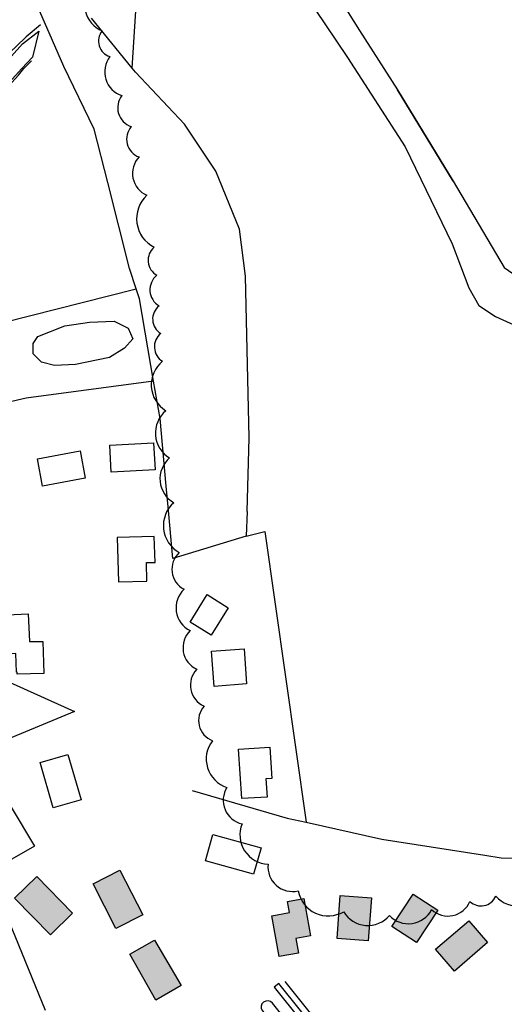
# Model space of a CAD drawing. Header units: metres. Extents: x 89795 to 94000, y 463250 to 466585.
# Tile 219 of 243: x 91470 to 91617, y 465490 to 465790. Entities that reach past the tile are written whole.
import ezdxf

# ---------------------------------------------------------------- set-up
doc = ezdxf.new("R2010")
doc.units = ezdxf.units.M
doc.layers.add('92.1_Bestaande bebouwing - Existing building H', color=7, linetype='Continuous', true_color=0xb5b6af)
doc.layers.add('96.0_forest', color=71, linetype='Continuous')
doc.layers.add('XXX_Background', color=3, linetype='Continuous')

msp = doc.modelspace()

# ---------------------------------------------------------------- hatches: boundary and pattern name
at = {"layer": '92.1_Bestaande bebouwing - Existing building H'}
for points in [[(91475.15782056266, 465529.1870494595), (91486.00155125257, 465518.0244536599), (91479.23460512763, 465511.4647870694), (91468.39087443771, 465522.6279300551)], [(91492.20384577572, 465526.9939276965), (91500.33240890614, 465531.1415980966), (91507.36554792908, 465517.5051740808), (91499.13696080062, 465513.3580508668)], [(91567.31362556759, 465523.4274053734), (91576.81915120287, 465522.7079155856), (91575.78217269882, 465509.6131579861), (91566.3342541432, 465510.3326477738)], [(91589.45210799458, 465523.8587406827), (91596.99889078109, 465518.9374055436), (91590.4929167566, 465509.0968540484), (91582.94950459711, 465514.0394313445)], [(91546.52599851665, 465517.2932028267), (91551.90342533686, 465518.3120114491), (91551.32326893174, 465521.6058224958), (91556.30347246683, 465522.5295031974), (91558.30296926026, 465511.2184348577), (91553.78643121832, 465510.3998512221), (91554.62673874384, 465505.9082215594), (91548.80730015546, 465504.8466569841)], [(91596.27282708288, 465507.0680650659), (91606.34645657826, 465515.7398904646), (91612.07310078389, 465509.1042969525), (91602.00289298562, 465500.4228827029)], [(91503.37265445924, 465505.5874615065), (91510.89865366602, 465509.874664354), (91518.98688453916, 465496.0275737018), (91511.25035094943, 465491.5997440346)]]:
    msp.add_hatch(color=256, dxfattribs=at).paths.add_polyline_path(points)

# ---------------------------------------------------------------- linework, layer by layer
at = {"layer": '96.0_forest'}
msp.add_lwpolyline([(91491.77791203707, 465799.7474431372, 0.52056705), (91494.96082868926, 465786.3694803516, 0.52056705), (91497.30092529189, 465778.5035661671, 0.52056705), (91501.00418721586, 465766.6791587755, 0.52056705), (91503.81884670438, 465757.2306116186, 0.52056705), (91506.18204848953, 465747.9990354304, 0.52056705), (91508.54376487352, 465736.3590052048, 0.52056705), (91510.75789189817, 465720.5369888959, 0.52056705), (91511.56998439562, 465712.0263290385, 0.52056705), (91512.25585208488, 465702.7553669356, 0.52056705), (91512.7868857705, 465694.3157576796, 0.52056705), (91513.31157762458, 465685.8877207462, 0.52056705), (91514.34333491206, 465670.8491475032, 0.52056705), (91515.48610097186, 465656.4771936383, 0.52056705), (91516.74903590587, 465642.8796373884, 0.52056705), (91518.41188117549, 465627.7343092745, 0.52056705), (91519.8472767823, 465616.5361590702, 0.52056705), (91521.70049903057, 465603.9774312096, 0.52056705), (91523.70544281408, 465592.2123822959, 0.52056705), (91525.93312671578, 465581.0392060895, 0.52056705), (91528.48141832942, 465570.4917603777, 0.52056705), (91532.89397361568, 465556.3055570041, 0.52056705), (91537.50028144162, 465545.2060380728, 0.52056705), (91545.41160902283, 465532.9663174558, 0.52056705), (91554.55670894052, 465524.8522321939, 0.52056705), (91568.37973152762, 465518.5081860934, 0.52056705), (91582.23812182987, 465517.3793071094, 0.52056705), (91595.09194413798, 465519.1409667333, 0.52056705), (91606.71397861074, 465521.619497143, 0.52056705), (91614.57978999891, 465523.2113955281, 0.52056705), (91629.20773733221, 465524.940367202, 0.52056705)], format="xyb", dxfattribs=at)
at = {"layer": 'XXX_Background'}
for points in [[(91504.129, 465774.964), (91506.427, 465811.52)], [(91556.364, 465797.926), (91569.477, 465778.246)], [(91556.36400000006, 465797.926), (91569.47700000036, 465778.2459999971), (91587.06100000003, 465751.1120000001)], [(91478.154, 465787.353), (91475.599, 465793.155)], [(91567.98700000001, 465794.646), (91573.173, 465786.493)], [(91504.129, 465774.964), (91491.692, 465790.173)], [(91483.34700000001, 465775.562), (91478.154, 465787.353)], [(91573.173, 465786.493), (91584.677, 465768.406)], [(91569.477, 465778.246), (91587.061, 465751.112)], [(91492.586, 465756.479), (91483.34700000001, 465775.562)], [(91505.103, 465773.773), (91504.129, 465774.964)], [(91520.005, 465757.97), (91505.103, 465773.773)], [(91584.677, 465768.406), (91589.754, 465760.118)], [(91601.66399999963, 465740.6740000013), (91589.754, 465760.118), (91584.67700000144, 465768.4059999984)], [(91589.754, 465760.118), (91601.664, 465740.674)], [(91525.064, 465750.378), (91520.005, 465757.97)], [(91496.708, 465740.214), (91492.586, 465756.479)], [(91587.061, 465751.112), (91601.36600000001, 465721.591)], [(91529.542, 465743.658), (91525.064, 465750.378)], [(91536.694, 465726.065), (91529.542, 465743.658)], [(91503.316, 465714.136), (91496.708, 465740.214)], [(91601.664, 465740.674), (91617.162, 465714.435)], [(91538.48300000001, 465711.751), (91536.694, 465726.065)], [(91601.36600000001, 465721.591), (91606.433, 465708.173)], [(91505.315, 465707.935), (91503.316, 465714.136)], [(91617.162, 465714.435), (91627.316, 465707.28)], [(91539.675, 465662.552), (91538.48300000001, 465711.751)], [(91432.821, 465689.543), (91505.315, 465707.935)], [(91506.296, 465704.893), (91505.315, 465707.935)], [(91606.433, 465708.173), (91609.413, 465702.806)], [(91510.614, 465679.792), (91506.296, 465704.893)], [(91609.413, 465702.806), (91614.48, 465699.526)], [(91609.41299999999, 465702.806), (91614.47999999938, 465699.526)], [(91483.653, 465696.654), (91491.118, 465697.721)], [(91491.118, 465697.721), (91498.582, 465698.076)], [(91498.582, 465698.076), (91502.848, 465695.943)], [(91614.48, 465699.526), (91643.984, 465686.108)], [(91475.477, 465693.454), (91483.653, 465696.654)], [(91502.848, 465695.943), (91504.27, 465692.743)], [(91474.05500000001, 465691.321), (91475.477, 465693.454)], [(91474.05500000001, 465688.121), (91474.05500000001, 465691.321)], [(91504.27, 465692.743), (91501.782, 465689.899)], [(91476.543, 465685.632), (91474.05500000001, 465688.121)], [(91501.782, 465689.899), (91497.16100000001, 465687.054)], [(91480.454, 465684.565), (91476.543, 465685.632)], [(91486.852, 465684.921), (91480.454, 465684.565)], [(91497.16100000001, 465687.054), (91486.852, 465684.921)], [(91510.614, 465679.792), (91471.922, 465674.61)], [(91512.554, 465668.515), (91510.614, 465679.792)], [(91471.922, 465674.61), (91453.083, 465670.343)], [(91514.425, 465647.924), (91512.554, 465668.515)], [(91539.003, 465640.161), (91539.675, 465662.552)], [(91514.995, 465641.652), (91514.425, 465647.924)], [(91516.429, 465625.876), (91514.995, 465641.652)], [(91539.003, 465640.161), (91538.781, 465632.734)], [(91538.781, 465632.734), (91544.438, 465634.076)], [(91544.438, 465634.076), (91556.959, 465545.682)], [(91538.781, 465632.734), (91516.429, 465625.876)], [(91456.637, 465592.831), (91486.588, 465579.417)], [(91486.588, 465579.417), (91447.159, 465563.079)], [(91447.159, 465563.079), (91477.671, 465488.606)], [(91522.339, 465555.365), (91551.192, 465546.964)], [(91551.192, 465546.964), (91556.959, 465545.682)], [(91556.959, 465545.682), (91579.985, 465540.563)], [(91579.985, 465540.563), (91605.388, 465536.618)], [(91710.40217206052, 465536.8406506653), (91687.37436276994, 465518.9151510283), (91686.48346001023, 465519.7261064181), (91595.63343750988, 465447.4282956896), (91590.12403866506, 465447.8622102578), (91550.60544449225, 465497.255198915)], [(91605.388, 465536.618), (91611.273, 465535.704)], [(91611.273, 465535.704), (91616.239, 465534.933)], [(91616.239, 465534.933), (91644.879, 465534.038)], [(91560.84766159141, 465478.5723592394), (91562.20250465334, 465479.7242233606), (91548.63366783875, 465496.70317985), (91547.21484600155, 465495.5802879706)]]:
    msp.add_lwpolyline(points, dxfattribs=at)
at = {"layer": 'XXX_Background', "ltscale": 5}
for points in [[(91497.32039593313, 465660.3672488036), (91510.59051522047, 465661.0840625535), (91511.1132212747, 465652.8516481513), (91497.7124254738, 465652.1846283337)], [(91475.35867520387, 465656.1692372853), (91488.25693107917, 465658.6206308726), (91489.80165653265, 465650.3137991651), (91476.85742188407, 465647.9083692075)], [(91510.80185624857, 465632.6161601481), (91499.55560963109, 465632.3004337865), (91499.93473284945, 465618.850053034), (91508.52792358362, 465619.0399265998), (91508.40128029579, 465624.6595275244), (91511.05514282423, 465624.7230011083)], [(91526.91620631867, 465614.9852778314), (91533.29838270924, 465610.8808351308), (91528.05357597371, 465602.5455497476), (91521.67220622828, 465606.5865188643)], [(91464.0341840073, 465608.7183557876), (91472.50476467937, 465609.0696492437), (91472.85646196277, 465600.6386062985), (91476.91066046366, 465600.6993439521), (91477.22767200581, 465590.9774890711), (91469.14428100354, 465590.6962354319), (91469.14428100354, 465591.3380846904), (91468.94987952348, 465591.3528587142), (91468.76999765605, 465597.0003661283), (91464.46896574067, 465596.8663055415)], [(91528.16251033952, 465597.7257995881), (91538.0995346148, 465598.4219555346), (91538.81260892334, 465587.7720730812), (91529.00380395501, 465587.0147675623)], [(91536.35476116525, 465567.9223512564), (91545.90866626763, 465568.5269918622), (91546.51445677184, 465559.0218226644), (91544.74145074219, 465558.8921395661), (91545.13106034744, 465553.3617299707), (91537.39210682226, 465552.886225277)], [(91484.58104915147, 465566.3420778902), (91488.57313597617, 465552.5551777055), (91480.11384833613, 465550.0660282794), (91476.12176151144, 465563.8928730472)], [(91459.83317608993, 465545.9293016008), (91467.30674336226, 465550.3139035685), (91474.45039277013, 465538.4147953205), (91466.83001608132, 465534.0515336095)], [(91528.55853583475, 465541.9332017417), (91543.32175528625, 465537.8971572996), (91540.96005902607, 465529.9404414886), (91526.32977529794, 465533.9300583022)], [(91475.15782056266, 465529.1870494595), (91486.00155125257, 465518.0244536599), (91479.23460512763, 465511.4647870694), (91468.39087443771, 465522.6279300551)], [(91567.31362556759, 465523.4274053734), (91576.81915120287, 465522.7079155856), (91575.78217269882, 465509.6131579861), (91566.3342541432, 465510.3326477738)], [(91589.45210799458, 465523.8587406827), (91596.99889078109, 465518.9374055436), (91590.4929167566, 465509.0968540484), (91582.94950459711, 465514.0394313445)], [(91546.52599851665, 465517.2932028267), (91551.90342533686, 465518.3120114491), (91551.32326893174, 465521.6058224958), (91556.30347246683, 465522.5295031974), (91558.30296926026, 465511.2184348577), (91553.78643121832, 465510.3998512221), (91554.62673874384, 465505.9082215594), (91548.80730015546, 465504.8466569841)], [(91596.27282708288, 465507.0680650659), (91606.34645657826, 465515.7398904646), (91612.07310078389, 465509.1042969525), (91602.00289298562, 465500.4228827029)], [(91503.37265445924, 465505.5874615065), (91510.89865366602, 465509.874664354), (91518.98688453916, 465496.0275737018), (91511.25035094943, 465491.5997440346)]]:
    msp.add_lwpolyline(points, close=True, dxfattribs=at)
msp.add_lwpolyline([(91492.20384577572, 465526.9939276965), (91500.33240890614, 465531.1415980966), (91507.36554792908, 465517.5051740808), (91499.13696080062, 465513.3580508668), (91492.20384577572, 465526.9939276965)], dxfattribs=at)
at = {"layer": 'XXX_Background'}
msp.add_lwpolyline([(91547.21484600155, 465495.5802879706), (91587.05138457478, 465445.8543565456), (91589.42418535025, 465443.0396613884, 0.06952572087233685), (91591.6812098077, 465441.0135216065, -0.02394692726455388), (91593.2525420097, 465439.8421011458, 0.1401616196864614), (91594.37672051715, 465439.3535307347, -0.05017646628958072), (91595.49864152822, 465439.0887738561, 0.1436030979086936), (91596.98469574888, 465439.0192129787, -0.05635888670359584), (91597.54548717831, 465439.0902172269, 0.0001823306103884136), (91598.5973937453, 465439.5748736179)], format="xyb", dxfattribs=at)
msp.add_lwpolyline([(91546.6919729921, 465490.6898648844, 0.9870622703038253), (91543.66637233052, 465488.3499071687), (91583.63987008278, 465438.397023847), (91586.58050972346, 465440.8189045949)], format="xyb", close=True, dxfattribs=at)
msp.add_polyline3d([(91476.221, 465788.198, -0.162), (91471.91, 465784.562, -0.159), (91468.824, 465781.621, -0.192), (91465.758, 465778.654, -0.264), (91463.199, 465776.257, -0.264), (91460.513, 465774.078, -0.264), (91458.688, 465772.461, -0.264), (91456.877, 465770.994, -0.417), (91455.241, 465769.634, -0.417), (91454.462, 465768.498, -0.414), (91454.199, 465767.562, -0.414), (91454.253, 465766.653, -0.414), (91454.817, 465765.25, -0.414), (91455.797, 465764.393, -0.414), (91456.83, 465764.109, -0.414), (91458.331, 465764.345, -0.33), (91460.261, 465765.339, -0.33), (91463.043, 465767.103, -0.327), (91465.544, 465768.7, -0.327), (91467.507, 465770.612, -0.327), (91469.538, 465772.868, -0.324), (91471.179, 465774.933, -0.276), (91473.473, 465777.2, -0.276)], dxfattribs=at)
msp.add_polyline3d([(91473.793, 465778.386, -0.532), (91470.532, 465774.903, -0.532), (91467.584, 465771.684, -0.532), (91465.649, 465769.745, -0.532), (91463.699, 465768.145, -0.532), (91462.071, 465767.292, -0.532), (91459.538, 465766.121, -0.532), (91457.239, 465765.107, -0.532), (91456.424, 465764.88, -0.532), (91455.564, 465766.267, -0.532), (91455.189, 465767.14, -0.532), (91455.372, 465767.811, -0.532), (91456.174, 465768.684, -0.532), (91458.023, 465770.128, -0.532), (91459.575, 465771.571, -0.532), (91461.941, 465773.241, -0.532), (91464.225, 465775.151, -0.532), (91467.412, 465778.64, -0.532), (91470.777, 465782.434, -0.532), (91475.693, 465786.292, -0.532)], close=True, dxfattribs=at)

doc.saveas('drawing.dxf')
